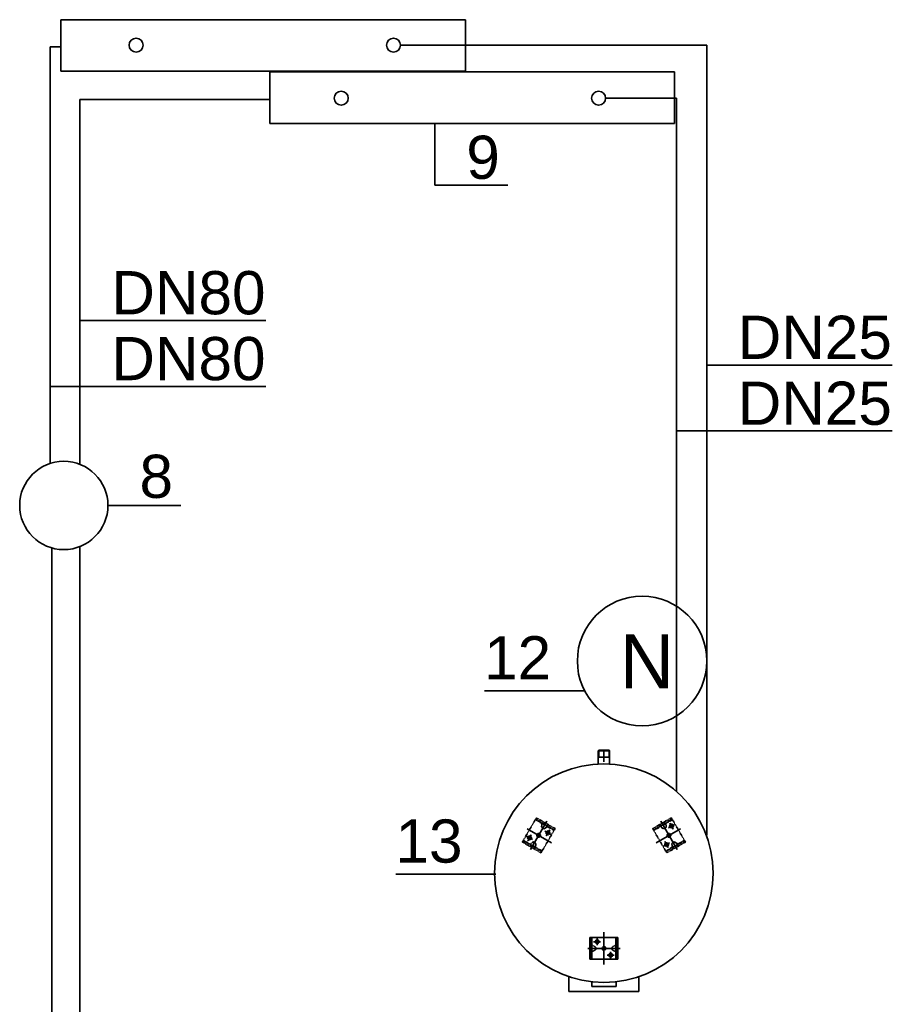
# Model space of a CAD drawing. Header units: millimetres. Extents: x 0 to 40783, y -13117 to 35556.
# Tile 92 of 98: x 36490 to 36814, y 15356 to 15721. Entities that reach past the tile are written whole.
import ezdxf

# ---------------------------------------------------------------- set-up
doc = ezdxf.new("R2010")
doc.units = ezdxf.units.MM
doc.linetypes.add('MITTE', pattern=[50.8, 31.75, -6.35, 6.35, -6.35])
doc.linetypes.add('VERDECKT', pattern=[0.3, 0.2, -0.1])
for name, color, linetype, lineweight in [('IS_CO powrót', 5, 'Continuous', 35), ('IS_CO zasilanie', 1, 'Continuous', 35), ('IS_gaz', 40, 'Continuous', 35), ('IS_kotłownia', 7, 'Continuous', 35)]:
    doc.layers.add(name, color=color, linetype=linetype, lineweight=lineweight)
doc.styles.get("Standard").update_dxf_attribs({"font": 'Arial.ttf'})

msp = doc.modelspace()

# ---------------------------------------------------------------- linework, layer by layer
at = {"layer": 'IS_CO powrót'}
for p, q in [((36505.41, 15720.54, -23.76), (36655.41, 15720.54, -23.76)), ((36505.41, 15720.54, -23.76), (36505.41, 15704.04, -23.76)), ((36655.41, 15720.54, -23.76), (36655.41, 15701.47, -23.76)), ((36501.46, 15710.53, -23.76), (36505.41, 15710.53, -23.76)), ((36501.46, 15556.17, -23.76), (36501.46, 15710.53, -23.76)), ((36631.29, 15711.12, -23.76), (36744.79, 15711.12, -23.76)), ((36744.79, 15711.12, -23.76), (36744.79, 15418.52, -23.76)), ((36505.41, 15704.04, -23.76), (36505.41, 15701.47, -23.76)), ((36655.41, 15701.47, -23.76), (36505.41, 15701.47, -23.76)), ((36502.08, 15524.89, -23.76), (36502.08, 15198.52, -23.76))]:
    msp.add_line(p, q, dxfattribs=at)
at = {"layer": 'IS_CO powrót', "color": 1}
for p, q in [((36582.86, 15701.18, -23.76), (36732.86, 15701.18, -23.76)), ((36582.86, 15701.18, -23.76), (36582.86, 15684.68, -23.76)), ((36732.86, 15701.18, -23.76), (36732.86, 15682.11, -23.76)), ((36512.44, 15690.93), (36582.86, 15690.93, -23.76)), ((36582.86, 15684.68, -23.76), (36582.86, 15682.11, -23.76)), ((36732.86, 15682.11, -23.76), (36582.86, 15682.11, -23.76))]:
    msp.add_line(p, q, dxfattribs=at)
at = {"layer": 'IS_CO powrót'}
for centre in [(36533.31, 15711.12, -23.76), (36628.7, 15711.12, -23.76)]:
    msp.add_circle(centre, 2.59, dxfattribs=at)
at = {"layer": 'IS_CO powrót', "color": 1}
for centre in [(36609.34, 15691.46, -23.76), (36704.73, 15691.46, -23.76)]:
    msp.add_circle(centre, 2.59, dxfattribs=at)
at = {"layer": 'IS_CO zasilanie'}
for p, q in [((36512.44, 15555.86), (36512.44, 15690.93)), ((36707.42, 15691.46, -23.76), (36733.57, 15691.46, -23.76)), ((36733.57, 15691.46, -23.76), (36733.57, 15434.6, -23.76)), ((36512.44, 15189.1), (36512.44, 15525.39))]:
    msp.add_line(p, q, dxfattribs=at)
at = {"layer": 'IS_gaz', "color": 0}
for p, q in [((36643.97, 15659.24, -0.84), (36643.97, 15682.4, -23.76)), ((36643.97, 15659.24, -0.84), (36671.05, 15659.24, -0.84)), ((36512.44, 15609.13, 22.92), (36581.45, 15609.13, 22.92)), ((36744.56, 15592.61, 22.92), (36813.57, 15592.61, 22.92)), ((36501.46, 15584.72, -23.76), (36581.45, 15584.72, 22.92)), ((36733.57, 15568.2, -23.76), (36813.57, 15568.2, 22.92)), ((36522.86, 15540.62, -0.84), (36549.94, 15540.62, -0.84)), ((36662.43, 15471.89, -0.84), (36699.44, 15471.89, -0.84)), ((36629.6, 15404.01, -0.84), (36666.61, 15404.01, -0.84))]:
    msp.add_line(p, q, dxfattribs=at)
at = {"layer": 'IS_kotłownia'}
for p, q in [((36704.56, 15449.73, -0.84), (36704.76, 15449.93, -0.84)), ((36704.56, 15449.73, -0.84), (36708.8, 15449.73, -0.84)), ((36704.56, 15444.87, -0.84), (36704.56, 15449.73, -0.84)), ((36704.76, 15449.93, -0.84), (36708.6, 15449.93, -0.84)), ((36704.76, 15449.93, -0.84), (36704.76, 15447.43, -0.84)), ((36708.6, 15449.93, -0.84), (36708.8, 15449.73, -0.84)), ((36708.6, 15449.93, -0.84), (36708.6, 15447.43, -0.84)), ((36708.8, 15444.87, -0.84), (36708.8, 15449.73, -0.84)), ((36704.56, 15447.43, -0.84), (36708.8, 15447.43, -0.84)), ((36704.76, 15447.43, -0.84), (36704.56, 15447.17, -0.84)), ((36708.6, 15447.43, -0.84), (36708.8, 15447.16, -0.84)), ((36693.68, 15366.07, -0.84), (36693.68, 15360.6, -0.84)), ((36719.68, 15360.6, -0.84), (36719.68, 15366.07, -0.84)), ((36702.18, 15364.29, -0.84), (36702.18, 15362.75, -0.84)), ((36702.18, 15362.75, -0.84), (36702.18, 15362.45, -0.84)), ((36702.18, 15362.45, -0.84), (36711.18, 15362.45, -0.84)), ((36711.18, 15364.29, -0.84), (36711.18, 15362.45, -0.84)), ((36693.68, 15360.6, -0.84), (36719.68, 15360.6, -0.84))]:
    msp.add_line(p, q, dxfattribs=at)
at = {"layer": 'IS_kotłownia', "color": 253, "lineweight": 15}
for p, q in [((36704.56, 15449.73, -0.84), (36704.76, 15449.93, -0.84)), ((36704.56, 15449.73, -0.84), (36708.8, 15449.73, -0.84)), ((36704.56, 15444.87, -0.84), (36704.56, 15449.73, -0.84)), ((36704.76, 15449.93, -0.84), (36708.6, 15449.93, -0.84)), ((36704.76, 15449.93, -0.84), (36704.76, 15447.43, -0.84)), ((36708.6, 15449.93, -0.84), (36708.8, 15449.73, -0.84)), ((36708.6, 15449.93, -0.84), (36708.6, 15447.43, -0.84)), ((36708.8, 15444.87, -0.84), (36708.8, 15449.73, -0.84)), ((36704.56, 15447.43, -0.84), (36708.8, 15447.43, -0.84)), ((36704.76, 15447.43, -0.84), (36704.56, 15447.17, -0.84)), ((36708.6, 15447.43, -0.84), (36708.8, 15447.16, -0.84)), ((36693.68, 15366.07, -0.84), (36693.68, 15360.6, -0.84)), ((36719.68, 15360.6, -0.84), (36719.68, 15366.07, -0.84)), ((36702.18, 15364.29, -0.84), (36702.18, 15362.75, -0.84)), ((36702.18, 15362.75, -0.84), (36702.18, 15362.45, -0.84)), ((36702.18, 15362.45, -0.84), (36711.18, 15362.45, -0.84)), ((36711.18, 15364.29, -0.84), (36711.18, 15362.45, -0.84)), ((36693.68, 15360.6, -0.84), (36719.68, 15360.6, -0.84))]:
    msp.add_line(p, q, dxfattribs=at)
at = {"layer": 'IS_kotłownia', "linetype": 'MITTE'}
for p, q in [((36706.68, 15449.93, -0.84), (36706.68, 15445.62, -0.84)), ((36679.53, 15413.23, -0.84), (36685.53, 15423.62, -0.84)), ((36727.83, 15423.62, -0.84), (36733.83, 15413.23, -0.84)), ((36678.28, 15420.88, -0.84), (36687.29, 15415.68, -0.84)), ((36687.07, 15418.69, -0.84), (36684.82, 15419.99, -0.84)), ((36685.29, 15418.22, -0.84), (36686.59, 15420.47, -0.84)), ((36735.08, 15420.88, -0.84), (36726.06, 15415.68, -0.84)), ((36730.62, 15421.19, -0.84), (36732.87, 15422.49, -0.84)), ((36731.09, 15422.97, -0.84), (36732.39, 15420.72, -0.84)), ((36680.24, 15416.86, -0.84), (36677.99, 15418.16, -0.84)), ((36678.46, 15416.39, -0.84), (36679.76, 15418.64, -0.84)), ((36728.79, 15414.36, -0.84), (36731.04, 15415.66, -0.84)), ((36729.26, 15416.14, -0.84), (36730.56, 15413.89, -0.84)), ((36704.18, 15380.33, -0.84), (36704.18, 15377.73, -0.84)), ((36706.68, 15382.53, -0.84), (36706.68, 15370.53, -0.84)), ((36712.68, 15376.53, -0.84), (36700.68, 15376.53, -0.84)), ((36705.48, 15379.03, -0.84), (36702.88, 15379.03, -0.84)), ((36710.48, 15374.03, -0.84), (36707.88, 15374.03, -0.84)), ((36709.18, 15375.33, -0.84), (36709.18, 15372.73, -0.84))]:
    msp.add_line(p, q, dxfattribs=at)
at = {"layer": 'IS_kotłownia', "color": 253, "linetype": 'MITTE', "lineweight": 15}
for p, q in [((36706.68, 15449.93, -0.84), (36706.68, 15445.62, -0.84)), ((36679.53, 15413.23, -0.84), (36685.53, 15423.62, -0.84)), ((36727.83, 15423.62, -0.84), (36733.83, 15413.23, -0.84)), ((36678.28, 15420.88, -0.84), (36687.29, 15415.68, -0.84)), ((36687.07, 15418.69, -0.84), (36684.82, 15419.99, -0.84)), ((36685.29, 15418.22, -0.84), (36686.59, 15420.47, -0.84)), ((36735.08, 15420.88, -0.84), (36726.06, 15415.68, -0.84)), ((36730.62, 15421.19, -0.84), (36732.87, 15422.49, -0.84)), ((36731.09, 15422.97, -0.84), (36732.39, 15420.72, -0.84)), ((36680.24, 15416.86, -0.84), (36677.99, 15418.16, -0.84)), ((36678.46, 15416.39, -0.84), (36679.76, 15418.64, -0.84)), ((36728.79, 15414.36, -0.84), (36731.04, 15415.66, -0.84)), ((36729.26, 15416.14, -0.84), (36730.56, 15413.89, -0.84)), ((36704.18, 15380.33, -0.84), (36704.18, 15377.73, -0.84)), ((36706.68, 15382.53, -0.84), (36706.68, 15370.53, -0.84)), ((36712.68, 15376.53, -0.84), (36700.68, 15376.53, -0.84)), ((36705.48, 15379.03, -0.84), (36702.88, 15379.03, -0.84)), ((36710.48, 15374.03, -0.84), (36707.88, 15374.03, -0.84)), ((36709.18, 15375.33, -0.84), (36709.18, 15372.73, -0.84))]:
    msp.add_line(p, q, dxfattribs=at)
at = {"layer": 'IS_kotłownia', "linetype": 'VERDECKT'}
for p, q in [((36676.46, 15415.93, -0.84), (36681.66, 15424.93, -0.84)), ((36688.19, 15420.24, -0.84), (36681.27, 15424.24, -0.84)), ((36688.29, 15420.41, -0.84), (36681.36, 15424.41, -0.84)), ((36688.59, 15420.93, -0.84), (36681.66, 15424.93, -0.84)), ((36682.09, 15424.68, -0.84), (36681.79, 15424.16, -0.84)), ((36682.87, 15424.23, -0.84), (36682.57, 15423.71, -0.84)), ((36724.76, 15420.93, -0.84), (36731.69, 15424.93, -0.84)), ((36725.06, 15420.41, -0.84), (36731.99, 15424.41, -0.84)), ((36725.16, 15420.24, -0.84), (36732.09, 15424.24, -0.84)), ((36730.48, 15424.23, -0.84), (36730.78, 15423.71, -0.84)), ((36731.26, 15424.68, -0.84), (36731.56, 15424.16, -0.84)), ((36731.69, 15424.93, -0.84), (36736.89, 15415.93, -0.84)), ((36688.59, 15420.93, -0.84), (36683.39, 15411.93, -0.84)), ((36683.71, 15422.84, -0.84), (36683.61, 15421.76, -0.84)), ((36684.38, 15423.36, -0.84), (36684.08, 15422.84, -0.84)), ((36684.61, 15423.22, -0.84), (36684.31, 15422.7, -0.84)), ((36685.75, 15421.65, -0.84), (36684.87, 15421.03, -0.84)), ((36686, 15422.42, -0.84), (36685.7, 15421.9, -0.84)), ((36685.93, 15421.77, -0.84), (36686.23, 15422.29, -0.84)), ((36729.96, 15411.93, -0.84), (36724.76, 15420.93, -0.84)), ((36727.42, 15421.77, -0.84), (36727.12, 15422.29, -0.84)), ((36727.35, 15422.42, -0.84), (36727.65, 15421.9, -0.84)), ((36727.6, 15421.65, -0.84), (36728.49, 15421.03, -0.84)), ((36728.74, 15423.22, -0.84), (36729.04, 15422.7, -0.84)), ((36728.98, 15423.36, -0.84), (36729.28, 15422.84, -0.84)), ((36729.65, 15422.84, -0.84), (36729.74, 15421.76, -0.84)), ((36683.69, 15412.45, -0.84), (36676.76, 15416.45, -0.84)), ((36683.79, 15412.61, -0.84), (36676.86, 15416.61, -0.84)), ((36676.9, 15415.68, -0.84), (36677.2, 15416.2, -0.84)), ((36729.57, 15412.61, -0.84), (36736.49, 15416.61, -0.84)), ((36729.66, 15412.45, -0.84), (36736.59, 15416.45, -0.84)), ((36736.46, 15415.68, -0.84), (36736.16, 15416.2, -0.84)), ((36683.39, 15411.93, -0.84), (36676.46, 15415.93, -0.84)), ((36677.68, 15415.23, -0.84), (36677.98, 15415.75, -0.84)), ((36679.18, 15414.36, -0.84), (36679.48, 15414.88, -0.84)), ((36679.3, 15415.2, -0.84), (36680.19, 15415.82, -0.84)), ((36679.42, 15414.22, -0.84), (36679.72, 15414.74, -0.84)), ((36680.8, 15413.42, -0.84), (36681.1, 15413.94, -0.84)), ((36681.34, 15413.81, -0.84), (36681.04, 15413.29, -0.84)), ((36681.35, 15414.02, -0.84), (36681.44, 15415.1, -0.84)), ((36729.96, 15411.93, -0.84), (36736.89, 15415.93, -0.84)), ((36732.01, 15414.02, -0.84), (36731.91, 15415.1, -0.84)), ((36732.02, 15413.81, -0.84), (36732.32, 15413.29, -0.84)), ((36732.55, 15413.42, -0.84), (36732.25, 15413.94, -0.84)), ((36734.05, 15415.2, -0.84), (36733.17, 15415.82, -0.84)), ((36733.94, 15414.22, -0.84), (36733.64, 15414.74, -0.84)), ((36734.17, 15414.36, -0.84), (36733.87, 15414.88, -0.84)), ((36735.68, 15415.23, -0.84), (36735.38, 15415.75, -0.84)), ((36701.48, 15380.53, -0.84), (36701.48, 15372.53, -0.84)), ((36701.48, 15380.53, -0.84), (36711.87, 15380.53, -0.84)), ((36702.08, 15380.53, -0.84), (36702.08, 15372.53, -0.84)), ((36702.27, 15380.53, -0.84), (36702.27, 15372.53, -0.84)), ((36711.08, 15380.53, -0.84), (36711.08, 15372.53, -0.84)), ((36711.27, 15380.53, -0.84), (36711.27, 15372.53, -0.84)), ((36711.87, 15380.53, -0.84), (36711.87, 15372.53, -0.84)), ((36702.08, 15377.81, -0.84), (36701.48, 15377.81, -0.84)), ((36701.48, 15377.54, -0.84), (36702.08, 15377.54, -0.84)), ((36702.27, 15377.71, -0.84), (36703.25, 15377.25, -0.84)), ((36711.08, 15377.71, -0.84), (36710.1, 15377.25, -0.84)), ((36711.27, 15377.81, -0.84), (36711.87, 15377.81, -0.84)), ((36711.87, 15377.54, -0.84), (36711.27, 15377.54, -0.84)), ((36701.48, 15375.93, -0.84), (36702.08, 15375.93, -0.84)), ((36701.48, 15375.66, -0.84), (36702.08, 15375.66, -0.84)), ((36701.48, 15373.93, -0.84), (36702.08, 15373.93, -0.84)), ((36701.48, 15373.03, -0.84), (36702.08, 15373.03, -0.84)), ((36711.87, 15372.53, -0.84), (36701.48, 15372.53, -0.84)), ((36702.27, 15375.34, -0.84), (36703.25, 15375.8, -0.84)), ((36711.08, 15375.34, -0.84), (36710.1, 15375.8, -0.84)), ((36711.87, 15375.93, -0.84), (36711.27, 15375.93, -0.84)), ((36711.87, 15375.66, -0.84), (36711.27, 15375.66, -0.84)), ((36711.87, 15373.93, -0.84), (36711.27, 15373.93, -0.84)), ((36711.87, 15373.03, -0.84), (36711.27, 15373.03, -0.84))]:
    msp.add_line(p, q, dxfattribs=at)
at = {"layer": 'IS_kotłownia', "color": 253, "linetype": 'VERDECKT', "lineweight": 15}
for p, q in [((36676.46, 15415.93, -0.84), (36681.66, 15424.93, -0.84)), ((36688.19, 15420.24, -0.84), (36681.27, 15424.24, -0.84)), ((36688.29, 15420.41, -0.84), (36681.36, 15424.41, -0.84)), ((36688.59, 15420.93, -0.84), (36681.66, 15424.93, -0.84)), ((36682.09, 15424.68, -0.84), (36681.79, 15424.16, -0.84)), ((36682.87, 15424.23, -0.84), (36682.57, 15423.71, -0.84)), ((36724.76, 15420.93, -0.84), (36731.69, 15424.93, -0.84)), ((36725.06, 15420.41, -0.84), (36731.99, 15424.41, -0.84)), ((36725.16, 15420.24, -0.84), (36732.09, 15424.24, -0.84)), ((36730.48, 15424.23, -0.84), (36730.78, 15423.71, -0.84)), ((36731.26, 15424.68, -0.84), (36731.56, 15424.16, -0.84)), ((36731.69, 15424.93, -0.84), (36736.89, 15415.93, -0.84)), ((36688.59, 15420.93, -0.84), (36683.39, 15411.93, -0.84)), ((36683.71, 15422.84, -0.84), (36683.61, 15421.76, -0.84)), ((36684.38, 15423.36, -0.84), (36684.08, 15422.84, -0.84)), ((36684.61, 15423.22, -0.84), (36684.31, 15422.7, -0.84)), ((36685.75, 15421.65, -0.84), (36684.87, 15421.03, -0.84)), ((36686, 15422.42, -0.84), (36685.7, 15421.9, -0.84)), ((36685.93, 15421.77, -0.84), (36686.23, 15422.29, -0.84)), ((36729.96, 15411.93, -0.84), (36724.76, 15420.93, -0.84)), ((36727.42, 15421.77, -0.84), (36727.12, 15422.29, -0.84)), ((36727.35, 15422.42, -0.84), (36727.65, 15421.9, -0.84)), ((36727.6, 15421.65, -0.84), (36728.49, 15421.03, -0.84)), ((36728.74, 15423.22, -0.84), (36729.04, 15422.7, -0.84)), ((36728.98, 15423.36, -0.84), (36729.28, 15422.84, -0.84)), ((36729.65, 15422.84, -0.84), (36729.74, 15421.76, -0.84)), ((36683.69, 15412.45, -0.84), (36676.76, 15416.45, -0.84)), ((36683.79, 15412.61, -0.84), (36676.86, 15416.61, -0.84)), ((36676.9, 15415.68, -0.84), (36677.2, 15416.2, -0.84)), ((36729.57, 15412.61, -0.84), (36736.49, 15416.61, -0.84)), ((36729.66, 15412.45, -0.84), (36736.59, 15416.45, -0.84)), ((36736.46, 15415.68, -0.84), (36736.16, 15416.2, -0.84)), ((36683.39, 15411.93, -0.84), (36676.46, 15415.93, -0.84)), ((36677.68, 15415.23, -0.84), (36677.98, 15415.75, -0.84)), ((36679.18, 15414.36, -0.84), (36679.48, 15414.88, -0.84)), ((36679.3, 15415.2, -0.84), (36680.19, 15415.82, -0.84)), ((36679.42, 15414.22, -0.84), (36679.72, 15414.74, -0.84)), ((36680.8, 15413.42, -0.84), (36681.1, 15413.94, -0.84)), ((36681.34, 15413.81, -0.84), (36681.04, 15413.29, -0.84)), ((36681.35, 15414.02, -0.84), (36681.44, 15415.1, -0.84)), ((36729.96, 15411.93, -0.84), (36736.89, 15415.93, -0.84)), ((36732.01, 15414.02, -0.84), (36731.91, 15415.1, -0.84)), ((36732.02, 15413.81, -0.84), (36732.32, 15413.29, -0.84)), ((36732.55, 15413.42, -0.84), (36732.25, 15413.94, -0.84)), ((36734.05, 15415.2, -0.84), (36733.17, 15415.82, -0.84)), ((36733.94, 15414.22, -0.84), (36733.64, 15414.74, -0.84)), ((36734.17, 15414.36, -0.84), (36733.87, 15414.88, -0.84)), ((36735.68, 15415.23, -0.84), (36735.38, 15415.75, -0.84)), ((36701.48, 15380.53, -0.84), (36701.48, 15372.53, -0.84)), ((36701.48, 15380.53, -0.84), (36711.87, 15380.53, -0.84)), ((36702.08, 15380.53, -0.84), (36702.08, 15372.53, -0.84)), ((36702.27, 15380.53, -0.84), (36702.27, 15372.53, -0.84)), ((36711.08, 15380.53, -0.84), (36711.08, 15372.53, -0.84)), ((36711.27, 15380.53, -0.84), (36711.27, 15372.53, -0.84)), ((36711.87, 15380.53, -0.84), (36711.87, 15372.53, -0.84)), ((36702.08, 15377.81, -0.84), (36701.48, 15377.81, -0.84)), ((36701.48, 15377.54, -0.84), (36702.08, 15377.54, -0.84)), ((36702.27, 15377.71, -0.84), (36703.25, 15377.25, -0.84)), ((36711.08, 15377.71, -0.84), (36710.1, 15377.25, -0.84)), ((36711.27, 15377.81, -0.84), (36711.87, 15377.81, -0.84)), ((36711.87, 15377.54, -0.84), (36711.27, 15377.54, -0.84)), ((36701.48, 15375.93, -0.84), (36702.08, 15375.93, -0.84)), ((36701.48, 15375.66, -0.84), (36702.08, 15375.66, -0.84)), ((36701.48, 15373.93, -0.84), (36702.08, 15373.93, -0.84)), ((36701.48, 15373.03, -0.84), (36702.08, 15373.03, -0.84)), ((36711.87, 15372.53, -0.84), (36701.48, 15372.53, -0.84)), ((36702.27, 15375.34, -0.84), (36703.25, 15375.8, -0.84)), ((36711.08, 15375.34, -0.84), (36710.1, 15375.8, -0.84)), ((36711.87, 15375.93, -0.84), (36711.27, 15375.93, -0.84)), ((36711.87, 15375.66, -0.84), (36711.27, 15375.66, -0.84)), ((36711.87, 15373.93, -0.84), (36711.27, 15373.93, -0.84)), ((36711.87, 15373.03, -0.84), (36711.27, 15373.03, -0.84))]:
    msp.add_line(p, q, dxfattribs=at)
at = {"layer": 'IS_kotłownia'}
for centre, radius in [((36506.52, 15540.62, -23.76), 16.35), ((36706.68, 15404.43, -0.84), 40.5)]:
    msp.add_circle(centre, radius, dxfattribs=at)
at = {"layer": 'IS_kotłownia', "color": 0}
msp.add_circle((36720.84, 15482.99, -23.76), 24, dxfattribs=at)
at = {"layer": 'IS_kotłownia', "linetype": 'VERDECKT'}
for centre in [(36685.94, 15419.34, -0.84), (36731.74, 15421.84, -0.84), (36679.11, 15417.51, -0.84), (36682.53, 15418.43, -0.84), (36730.83, 15418.43, -0.84), (36729.91, 15415.01, -0.84), (36704.18, 15379.03, -0.84), (36706.68, 15376.53, -0.84), (36709.18, 15374.03, -0.84)]:
    msp.add_circle(centre, 0.7, dxfattribs=at)
at = {"layer": 'IS_kotłownia', "color": 253, "linetype": 'VERDECKT', "lineweight": 15}
for centre in [(36685.94, 15419.34, -0.84), (36731.74, 15421.84, -0.84), (36679.11, 15417.51, -0.84), (36682.53, 15418.43, -0.84), (36730.83, 15418.43, -0.84), (36729.91, 15415.01, -0.84), (36704.18, 15379.03, -0.84), (36706.68, 15376.53, -0.84), (36709.18, 15374.03, -0.84)]:
    msp.add_circle(centre, 0.7, dxfattribs=at)
at = {"layer": 'IS_kotłownia', "linetype": 'VERDECKT', "extrusion": (0, 0, -1)}
for centre, start, end in [((-36684.41, 15421.69, 0.84), 235, 5), ((-36732.71, 15415.17, 0.84), 355, 125), ((-36702.91, 15376.53, 0.84), 115, 245)]:
    msp.add_arc(centre, 0.8, start, end, dxfattribs=at)
at = {"layer": 'IS_kotłownia', "color": 253, "linetype": 'VERDECKT', "lineweight": 15, "extrusion": (0, 0, -1)}
for centre, start, end in [((-36684.41, 15421.69, 0.84), 235, 5), ((-36732.71, 15415.17, 0.84), 355, 125), ((-36702.91, 15376.53, 0.84), 115, 245)]:
    msp.add_arc(centre, 0.8, start, end, dxfattribs=at)
at = {"layer": 'IS_kotłownia', "linetype": 'VERDECKT'}
for centre, start, end in [((36728.94, 15421.69, -0.84), 235, 5), ((36680.64, 15415.17, -0.84), 355, 125), ((36710.44, 15376.53, -0.84), 115, 245)]:
    msp.add_arc(centre, 0.8, start, end, dxfattribs=at)
at = {"layer": 'IS_kotłownia', "color": 253, "linetype": 'VERDECKT', "lineweight": 15}
for centre, start, end in [((36728.94, 15421.69, -0.84), 235, 5), ((36680.64, 15415.17, -0.84), 355, 125), ((36710.44, 15376.53, -0.84), 115, 245)]:
    msp.add_arc(centre, 0.8, start, end, dxfattribs=at)

# ---------------------------------------------------------------- texts
at = {"layer": 'IS_gaz', "color": 0, "width": 79.3856, "attachment_point": 1}
for s, insert, char_height in [(' 9', (36649.47, 15677.58, -23.76), 16), (' DN80', (36517.94, 15627.42), 16), (' DN25', (36750.06, 15610.9), 16), (' DN80', (36517.94, 15603.01), 16), (' DN25', (36750.06, 15586.49), 16), (' 8', (36528.36, 15559.41, -23.76), 16), ('N', (36712.53, 15492.86, -23.76), 20), (' 12', (36656.06, 15492.19, -23.76), 16), (' 13', (36623.23, 15424.31, -23.76), 16)]:
    msp.add_mtext(s, dxfattribs=dict(at, insert=insert, char_height=char_height))

doc.saveas('drawing.dxf')
